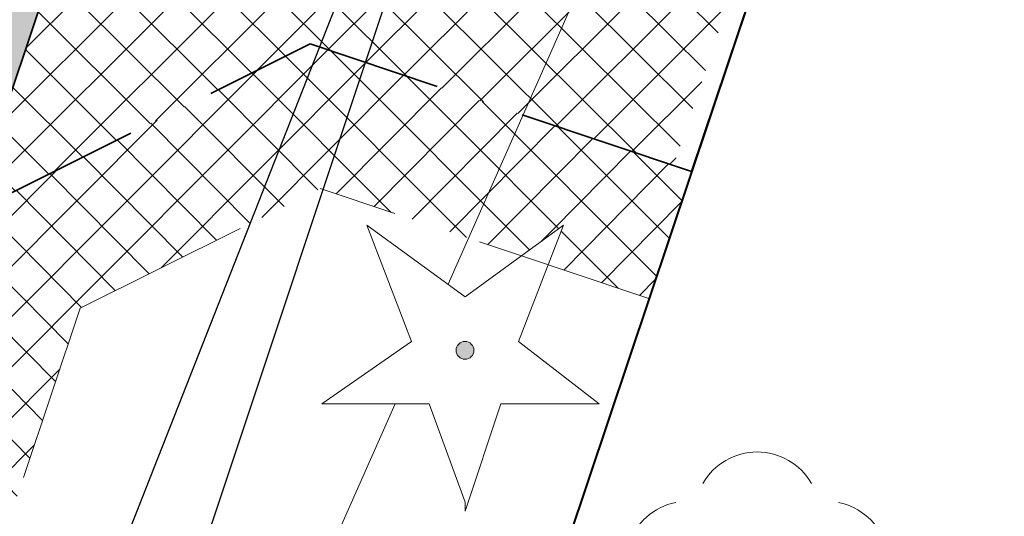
# Model space of a CAD drawing. Header units: metres. Extents: x 6599594 to 6600699, y 5687867 to 5691114.
# Tile 59 of 256: x 6599862.14 to 6599867.65, y 5688583.05 to 5688585.83. Entities that reach past the tile are written whole.
import ezdxf

# ---------------------------------------------------------------- set-up
doc = ezdxf.new("R2010")
doc.units = ezdxf.units.M
doc.header["$MEASUREMENT"] = 0
doc.set_wipeout_variables(frame=1)
for name, pattern in [('1', [0]), ('3_EGBZ', [1.5, 1, -0.5]), ('BTO', [0]), ('BUG', [1.5, 1, -0.5]), ('GUK', [2, 1.5, -0.5]), ('GUZ', [1, 0.5, -0.5]), ('UPT', [0])]:
    doc.linetypes.add(name, pattern=pattern)
doc.layers.get('0').update_dxf_attribs({"color": 253, "linetype": 'CONTINUOUS', "lineweight": 13})
for name, color, linetype, lineweight in [('_dren', 30, '3_EGBZ', 40), ('_kd', 14, 'CONTINUOUS', 30), ('_kolor chodnik', 50, '1', 5), ('_kolor jezdnia', 4, '1', 0), ('_kolor pobocze', 211, '1', 5), ('_kolor zjazdy kostka', 7, '1', 5), ('_kolor ścieżka @ 1', 10, '1', 0), ('_krawedz jezdni i pobocza', 7, 'BUG', 15), ('_kraweznik', 7, 'CONTINUOUS', 35), ('_kraweznik niski', 150, 'CONTINUOUS', 35), ('_obrzeze', 10, 'BUG', 35), ('_podział mój', 201, 'BTO', 40), ('Dzialki', 130, '1', 30), ('Kontury', 252, 'GUK', 9), ('OT_ZagospodarowanieTerenu_P', 7, 'CONTINUOUS', 0), ('UTTPOM_L_0', 30, 'UPT', 9), ('Uzytki', 252, 'GUZ', 9)]:
    doc.layers.add(name, color=color, linetype=linetype, lineweight=lineweight)
pattern_1 = [(45, (0, 0), (-0.1414213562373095, 0.1414213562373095), []), (135, (0, 0), (-0.1414213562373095, -0.1414213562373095), [])]

# ---------------------------------------------------------------- blocks, each defined once
blk = doc.blocks.new('148')
at = {"color": 0, "linetype": 'Continuous', "lineweight": 13}
blk.add_wipeout([(-2.0004137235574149e-13, -1.7000000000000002), (-0.39999999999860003, -0.6000000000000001), (-1.6, -0.6000000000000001), (-0.6000000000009, 0.09999999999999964), (-1.0999999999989, 1.4000000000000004), (-2.0004137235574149e-13, 0.5999999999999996), (1.0999999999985, 1.4000000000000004), (0.6000000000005, 0.09999999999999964), (1.5, -0.6000000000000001), (0.4000000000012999, -0.6000000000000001), (-2.0004137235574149e-13, -1.8000000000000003)], dxfattribs=at)
at = {"linetype": 'Continuous', "lineweight": 13}
blk.add_hatch(color=0, dxfattribs=at).paths.add_polyline_path([(0, -0.1, 1), (0, 0.1, 1)])
at = {"color": 0, "linetype": 'Continuous', "lineweight": 13, "flags": 128}
blk.add_lwpolyline([(0, -1.7), (-0.4, -0.6), (-1.6, -0.6), (-0.6, 0.1), (-1.1, 1.399999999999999), (0, 0.6), (1.1, 1.399999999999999), (0.6, 0.1), (1.5, -0.6), (0.4, -0.6), (0, -1.8)], close=True, dxfattribs=at)
at = {"color": 0, "linetype": 'Continuous', "lineweight": 13}
blk.add_circle((0, 0), 0.1, dxfattribs=at)
blk = doc.blocks.new('147')
at = {"linetype": 'Continuous', "lineweight": 18}
blk.add_hatch(color=0, dxfattribs=at).paths.add_polyline_path([(0, -0.1, 1), (0, 0.1, 1)])
at = {"color": 0, "linetype": 'Continuous', "lineweight": 18}
blk.add_circle((0, 0), 0.1, dxfattribs=at)
for centre, radius, start, end in [((0, 0.8), 0.7, 29.8459319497, 150.1540680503), ((-0.7700000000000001, 0.25), 0.7, 101.6336339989, 222.6626941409), ((0.7700000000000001, 0.25), 0.7, 317.3373058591, 78.3663660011), ((-0.4600000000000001, -0.6400000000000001), 0.71, 174.3693172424, 292.5572466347), ((0.4600000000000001, -0.6400000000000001), 0.71, 247.4427533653, 5.630682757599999)]:
    blk.add_arc(centre, radius, start, end, dxfattribs=at)
blk = doc.blocks.new('hhh')
at = {"layer": '_podział mój'}
blk.add_line((6600030.348422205, 5689076.243038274), (6599864.227411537, 5688579.984196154), dxfattribs=at)

msp = doc.modelspace()

# ---------------------------------------------------------------- hatches: boundary and pattern name
at = {"layer": '_kolor chodnik'}
h = msp.add_hatch(dxfattribs=at)
h.set_pattern_fill('ANSI37', color=256, scale=1.6)
h.set_pattern_definition(pattern_1)
h.paths.add_polyline_path([(6599849.938171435, 5688542.085872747), (6599852.232147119, 5688548.938742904), (6599853.573135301, 5688548.489851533), (6599853.827082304, 5688549.248475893), (6599851.793849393, 5688549.929093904), (6599849.895278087, 5688548.982823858), (6599847.823506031, 5688542.793750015)])
edge = h.paths.add_edge_path()
edge.add_line((6600018.106075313, 5689087.454911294), (6600022.42781917, 5689091.229234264))
edge.add_line((6600022.42781917, 5689091.229234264), (6600020.233254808, 5689093.742094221))
edge.add_line((6600020.233254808, 5689093.742094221), (6600017.159471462, 5689091.057656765))
edge.add_arc((6600023.275194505, 5689085.385140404), 8.34143334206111, 137.1531558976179, 148.8016577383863)
edge.add_line((6600016.140105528, 5689089.706021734), (6600018.106075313, 5689087.454911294))
h.paths.add_polyline_path([(6600038.501784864, 5689187.59229436), (6600037.906968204, 5689187.700586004), (6600037.638296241, 5689186.224843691), (6600038.240083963, 5689186.115282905)])
h.paths.add_polyline_path([(6600069.098302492, 5689360.276020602), (6600068.321239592, 5689360.413462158), (6600068.064048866, 5689358.936495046), (6600068.836639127, 5689358.799546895)])
h.paths.add_polyline_path([(6600082.393785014, 5689362.950258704), (6600082.941124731, 5689366.103121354), (6600081.481377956, 5689366.361351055), (6600080.923159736, 5689363.210828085)])
h.paths.add_polyline_path([(6600074.022236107, 5689388.065861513), (6600072.983907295, 5689388.249860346), (6600072.723374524, 5689386.772538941), (6600073.760538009, 5689386.588865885)])
h.paths.add_polyline_path([(6600105.602402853, 5689486.45426531), (6600106.738797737, 5689489.760539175), (6600105.28818975, 5689490.281952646), (6600104.132785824, 5689486.965912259)])
h.paths.add_polyline_path([(6600132.519778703, 5689678.737346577), (6600131.636986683, 5689678.922259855), (6600131.330470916, 5689677.453953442), (6600132.212256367, 5689677.269208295)])
h.paths.add_polyline_path([(6600156.649397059, 5689798.7449027), (6600156.48800471, 5689797.95886096), (6600157.450195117, 5689797.757316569), (6600157.615023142, 5689798.542205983)])
h.paths.add_polyline_path([(6600189.055358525, 5689948.643107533), (6600187.902868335, 5689948.884512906), (6600187.600024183, 5689947.417400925), (6600188.748131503, 5689947.176379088)])
edge = h.paths.add_edge_path()
edge.add_line((6600204.459383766, 5690032.969035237), (6600204.153258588, 5690031.227801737))
edge.add_arc((6600202.328347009, 5690027.299936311), 4.331100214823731, 41.853001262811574, 65.08011546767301, ccw=False)
edge.add_arc((6600032.903931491, 5690051.979071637), 174.020003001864, 352.8070218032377, 353.495463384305)
edge.add_arc((6600202.372679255, 5690027.343587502), 5.999999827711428, 55.12102442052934, 69.64815978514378)
edge = h.paths.add_edge_path()
edge.add_line((6600205.046027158, 5690040.265402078), (6600204.972740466, 5690038.483452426))
edge.add_arc((6600203.986269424, 5690044.401803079), 5.999999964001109, 279.4630688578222, 294.9140560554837)
edge.add_line((6600206.513819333, 5690038.960158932), (6600206.607027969, 5690041.030672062))
edge.add_arc((6600203.986269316, 5690044.401803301), 4.270000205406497, 284.3702444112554, 307.86193139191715, ccw=False)
edge = h.paths.add_edge_path()
edge.add_arc((6600203.547470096, 5690044.558759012), 6.446878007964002, 324.43500910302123, 356.20133685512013, ccw=False)
edge.add_arc((6600203.986269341, 5690044.401803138), 6.000000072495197, 323.2169970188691, 357.4193489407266)
h.paths.add_polyline_path([(6600208.910055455, 5690121.713696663), (6600208.146285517, 5690121.748120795), (6600207.125602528, 5690121.794124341), (6600209.971605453, 5690121.665851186)])
edge = h.paths.add_edge_path()
edge.add_line((6600238.769818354, 5690481.648294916), (6600240.338176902, 5690490.87374652))
edge.add_line((6600240.338176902, 5690490.87374652), (6600241.251295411, 5690510.829461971))
edge.add_line((6600241.251295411, 5690510.829461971), (6600239.524022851, 5690510.928942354))
edge.add_line((6600239.524022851, 5690510.928942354), (6600238.633343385, 5690491.167757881))
edge.add_line((6600238.633343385, 5690491.167757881), (6600234.579716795, 5690467.661262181))
edge.add_line((6600234.579716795, 5690467.661262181), (6600234.449796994, 5690464.966873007))
edge.add_arc((6600242.443669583, 5690464.607462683), 8.001948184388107, 177.4256737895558, 268.2543056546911)
edge.add_line((6600242.199903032, 5690456.609228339), (6600242.216657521, 5690457.359274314))
edge.add_line((6600242.216657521, 5690457.359274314), (6600242.305257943, 5690458.836738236))
edge.add_arc((6600242.444504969, 5690464.607952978), 5.772894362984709, 177.0298084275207, 268.6178439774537, ccw=False)
edge.add_line((6600236.679365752, 5690464.907083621), (6600236.951876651, 5690470.95443634))
edge.add_line((6600236.951876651, 5690470.95443634), (6600238.15078669, 5690478.210832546))
edge.add_line((6600238.15078669, 5690478.210832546), (6600238.769818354, 5690481.648294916))
h.paths.add_polyline_path([(6600238.769818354, 5690481.648294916), (6600238.15078669, 5690478.210832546), (6600239.670056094, 5690477.930590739), (6600240.266710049, 5690481.376366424)])
edge = h.paths.add_edge_path()
edge.add_line((6600223.366500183, 5690460.339976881), (6600223.278629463, 5690457.997544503))
edge.add_arc((6600220.967166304, 5690465.656339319), 7.999999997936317, 286.7940807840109, 300.2738222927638)
edge.add_line((6600225.000231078, 5690458.747331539), (6600225.240084, 5690461.623695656))
edge.add_arc((6600221.105749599, 5690465.648640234), 5.76999998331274, 293.06724424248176, 315.7681070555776, ccw=False)
edge = h.paths.add_edge_path()
edge.add_arc((6600220.025145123, 5690444.676291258), 5.770000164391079, 37.996647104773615, 59.94382588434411, ccw=False)
edge.add_line((6600224.572175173, 5690448.22839199), (6600224.817793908, 5690451.081798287))
edge.add_arc((6600220.025145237, 5690444.676291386), 7.999999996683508, 53.19588653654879, 68.15166733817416)
edge.add_line((6600223.00235276, 5690452.101669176), (6600222.91504296, 5690449.670427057))
edge = h.paths.add_edge_path()
edge.add_arc((6600221.105749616, 5690465.648640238), 7.999999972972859, 328.0222308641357, 357.0132597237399)
edge.add_line((6600229.094882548, 5690465.23180147), (6600229.218816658, 5690467.593604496))
edge.add_line((6600229.218816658, 5690467.593604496), (6600228.218919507, 5690467.645774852))
edge.add_line((6600228.218919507, 5690467.645774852), (6600227.891778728, 5690461.411918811))
h.paths.add_polyline_path([(6600200.980142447, 5690012.236744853), (6600202.317278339, 5690011.956662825), (6600202.522293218, 5690012.935421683), (6600201.182321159, 5690013.216097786)])
h.paths.add_polyline_path([(6600196.457878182, 5689983.98337835), (6600195.202332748, 5689984.246370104), (6600194.899091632, 5689982.777335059), (6600196.150355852, 5689982.515240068)])
edge = h.paths.add_edge_path()
edge.add_line((6600112.305909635, 5689517.991018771), (6600112.691041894, 5689519.807934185))
edge.add_line((6600112.691041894, 5689519.807934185), (6600113.245521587, 5689522.423769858))
edge.add_line((6600113.245521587, 5689522.423769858), (6600111.553124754, 5689522.782507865))
edge.add_line((6600111.553124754, 5689522.782507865), (6600107.405864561, 5689503.21722655))
edge.add_line((6600107.405864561, 5689503.21722655), (6600099.494506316, 5689480.361667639))
edge.add_line((6600099.494506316, 5689480.361667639), (6600099.182814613, 5689478.891218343))
edge.add_arc((6600107.008997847, 5689477.232359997), 8.000059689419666, 168.0325629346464, 257.7529108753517)
edge.add_line((6600105.311960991, 5689469.414366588), (6600105.784990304, 5689471.593619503))
edge.add_arc((6600107.008927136, 5689477.232314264), 5.769999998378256, 168.0321375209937, 257.7533362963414, ccw=False)
edge.add_line((6600101.364343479, 5689478.42879883), (6600101.647245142, 5689479.76342708))
edge.add_line((6600101.647245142, 5689479.76342708), (6600104.132785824, 5689486.965912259))
edge.add_line((6600104.132785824, 5689486.965912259), (6600105.28818975, 5689490.281952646))
edge.add_line((6600105.28818975, 5689490.281952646), (6600108.240043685, 5689498.809726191))
edge.add_line((6600108.240043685, 5689498.809726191), (6600112.305909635, 5689517.991018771))
h.paths.add_polyline_path([(6600136.009573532, 5689645.499114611), (6600138.333647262, 5689645.012304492), (6600138.661671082, 5689646.578318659), (6600134.869459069, 5689647.372651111)])
at = {"layer": '_kolor jezdnia'}
h = msp.add_hatch(dxfattribs=at)
h.set_pattern_fill('ANSI37', color=4, scale=3.5)
h.set_pattern_definition([(45, (0, 0), (-0.3093592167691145, 0.3093592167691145), []), (135, (0, 0), (-0.3093592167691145, -0.3093592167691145), [])])
edge = h.paths.add_edge_path()
edge.add_line((6599833.066047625, 5688539.933393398), (6599850.649511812, 5688527.983462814))
edge.add_arc((6599857.337592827, 5688536.653968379), 10.95025544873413, 169.5012687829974, 232.3548431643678, ccw=False)
edge.add_arc((6599858.085851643, 5688536.618142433), 11.69295282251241, 162.2507788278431, 169.9967502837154, ccw=False)
edge.add_line((6599846.949484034, 5688540.182754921), (6599847.823506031, 5688542.793750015))
edge.add_line((6599847.823506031, 5688542.793750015), (6599849.895278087, 5688548.982823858))
edge.add_line((6599849.895278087, 5688548.982823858), (6599852.434748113, 5688556.56906746))
edge.add_line((6599852.434748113, 5688556.56906746), (6599928.48625871, 5688783.760284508))
edge.add_line((6599928.48625871, 5688783.760284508), (6599931.025728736, 5688791.34652811))
edge.add_line((6599931.025728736, 5688791.34652811), (6599996.657773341, 5688987.411326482))
edge.add_line((6599996.657773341, 5688987.411326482), (6599999.197243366, 5688994.997570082))
edge.add_line((6599999.197243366, 5688994.997570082), (6600021.930100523, 5689062.908193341))
edge.add_line((6600021.930100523, 5689062.908193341), (6600017.620224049, 5689067.371531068))
edge.add_line((6600017.620224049, 5689067.371531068), (6600016.714558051, 5689064.654078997))
edge.add_line((6600016.714558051, 5689064.654078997), (6600012.423620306, 5689051.835617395))
edge.add_line((6600012.423620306, 5689051.835617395), (6600009.884150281, 5689044.249373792))
edge.add_line((6600009.884150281, 5689044.249373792), (6599977.53516164, 5688947.612159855))
edge.add_line((6599977.53516164, 5688947.612159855), (6599974.995691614, 5688940.025916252))
edge.add_line((6599974.995691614, 5688940.025916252), (6599942.096912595, 5688841.746295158))
edge.add_line((6599942.096912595, 5688841.746295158), (6599939.557442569, 5688834.160051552))
edge.add_line((6599939.557442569, 5688834.160051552), (6599882.679288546, 5688664.246042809))
edge.add_line((6599882.679288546, 5688664.246042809), (6599880.139818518, 5688656.659799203))
edge.add_line((6599880.139818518, 5688656.659799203), (6599852.46454386, 5688573.984527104))
edge.add_line((6599852.46454386, 5688573.984527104), (6599842.470137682, 5688544.127903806))
edge.add_arc((6599835.706422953, 5688546.652910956), 7.219660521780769, 248.5480913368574, 339.52856074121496, ccw=False)
h.paths.add_polyline_path([(6600044.653202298, 5689172.271628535), (6600046.276244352, 5689181.431901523), (6600047.759199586, 5689189.801539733), (6600051.0603021, 5689208.432603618), (6600052.368792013, 5689215.817578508), (6600054.808584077, 5689229.587499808), (6600056.11707399, 5689236.972474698), (6600057.346666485, 5689243.912161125), (6600058.655146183, 5689251.297078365), (6600058.831439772, 5689252.292060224), (6600060.098987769, 5689259.445963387), (6600060.139929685, 5689259.677035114), (6600061.407468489, 5689266.830886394), (6600072.329030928, 5689328.470998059), (6600073.637511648, 5689335.855921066), (6600077.337304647, 5689356.73715072), (6600078.820259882, 5689365.106788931), (6600081.142794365, 5689378.214921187), (6600082.538516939, 5689386.092227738), (6600095.187867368, 5689457.483787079), (6600091.082877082, 5689465.8405575), (6600089.043088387, 5689454.328211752), (6600087.870641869, 5689447.711051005), (6600087.560133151, 5689445.958573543), (6600086.562151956, 5689440.326076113), (6600082.433200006, 5689417.022719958), (6600080.95024477, 5689408.65308175), (6600077.202698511, 5689387.502337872), (6600075.719743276, 5689379.132699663), (6600073.469199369, 5689366.430874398), (6600071.986244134, 5689358.061236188), (6600069.98686466, 5689346.776955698), (6600068.591142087, 5689338.899649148), (6600065.559290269, 5689321.78820693), (6600064.163567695, 5689313.910900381), (6600059.719426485, 5689288.828650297), (6600058.323703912, 5689280.951343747), (6600057.563846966, 5689276.662793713), (6600056.168124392, 5689268.785487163), (6600054.804920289, 5689261.091711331), (6600053.409197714, 5689253.21440478), (6600053.264817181, 5689252.399536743), (6600051.869094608, 5689244.522230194), (6600051.183555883, 5689240.653124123), (6600049.787833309, 5689232.775817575), (6600046.593849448, 5689214.749319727), (6600045.198126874, 5689206.872013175), (6600044.41754409, 5689202.466488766), (6600042.934588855, 5689194.096850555), (6600036.429952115, 5689157.38538759), (6600034.946996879, 5689149.01574938), (6600030.579776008, 5689124.367629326), (6600027.529365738, 5689107.151445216), (6600024.895072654, 5689094.014582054), (6600030.583685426, 5689094.264316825), (6600032.945013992, 5689106.191885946), (6600043.170247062, 5689163.901990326)])
edge = h.paths.add_edge_path()
edge.add_line((6600111.106812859, 5689535.144351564), (6600111.256844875, 5689535.85214863))
edge.add_line((6600111.256844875, 5689535.85214863), (6600112.915748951, 5689543.678261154))
edge.add_line((6600112.915748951, 5689543.678261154), (6600117.304772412, 5689564.384094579))
edge.add_line((6600117.304772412, 5689564.384094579), (6600119.067357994, 5689572.699339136))
edge.add_line((6600119.067357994, 5689572.699339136), (6600120.087667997, 5689577.512794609))
edge.add_line((6600120.087667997, 5689577.512794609), (6600121.642890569, 5689584.849775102))
edge.add_line((6600121.642890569, 5689584.849775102), (6600128.436769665, 5689616.900852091))
edge.add_line((6600128.436769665, 5689616.900852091), (6600129.991992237, 5689624.237832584))
edge.add_line((6600129.991992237, 5689624.237832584), (6600132.660554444, 5689636.827148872))
edge.add_line((6600132.660554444, 5689636.827148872), (6600133.208838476, 5689639.444704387))
edge.add_line((6600133.208838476, 5689639.444704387), (6600134.848957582, 5689647.274775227))
edge.add_line((6600134.848957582, 5689647.274775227), (6600138.97649476, 5689666.979995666))
edge.add_line((6600138.97649476, 5689666.979995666), (6600140.51410642, 5689674.320687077))
edge.add_line((6600140.51410642, 5689674.320687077), (6600145.209128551, 5689696.735129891))
edge.add_line((6600145.209128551, 5689696.735129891), (6600146.746740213, 5689704.075821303))
edge.add_line((6600146.746740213, 5689704.075821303), (6600151.462308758, 5689726.588354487))
edge.add_line((6600151.462308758, 5689726.588354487), (6600152.999920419, 5689733.929045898))
edge.add_line((6600152.999920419, 5689733.929045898), (6600155.244070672, 5689744.642813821))
edge.add_line((6600155.244070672, 5689744.642813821), (6600156.781682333, 5689751.983505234))
edge.add_line((6600156.781682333, 5689751.983505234), (6600161.635515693, 5689775.156126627))
edge.add_line((6600161.635515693, 5689775.156126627), (6600163.378142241, 5689783.475576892))
edge.add_line((6600163.378142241, 5689783.475576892), (6600163.850769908, 5689785.731942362))
edge.add_line((6600163.850769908, 5689785.731942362), (6600167.028500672, 5689800.902704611))
edge.add_line((6600167.028500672, 5689800.902704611), (6600179.49088801, 5689860.399222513))
edge.add_line((6600179.49088801, 5689860.399222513), (6600181.233514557, 5689868.718672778))
edge.add_line((6600181.233514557, 5689868.718672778), (6600181.84713393, 5689871.648144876))
edge.add_line((6600181.84713393, 5689871.648144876), (6600183.384745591, 5689878.988836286))
edge.add_line((6600183.384745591, 5689878.988836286), (6600184.935818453, 5689886.393792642))
edge.add_line((6600184.935818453, 5689886.393792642), (6600186.575937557, 5689894.223863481))
edge.add_line((6600186.575937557, 5689894.223863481), (6600194.05133812, 5689929.912074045))
edge.add_line((6600194.05133812, 5689929.912074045), (6600195.691457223, 5689937.742144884))
edge.add_line((6600195.691457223, 5689937.742144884), (6600202.915799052, 5689972.231779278))
edge.add_line((6600202.915799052, 5689972.231779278), (6600204.555918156, 5689980.061850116))
edge.add_line((6600204.555918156, 5689980.061850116), (6600206.062781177, 5689987.255744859))
edge.add_line((6600206.062781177, 5689987.255744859), (6600207.702900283, 5689995.085815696))
edge.add_line((6600207.702900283, 5689995.085815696), (6600210.232559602, 5690007.162628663))
edge.add_line((6600210.232559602, 5690007.162628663), (6600211.694938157, 5690014.144150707))
edge.add_arc((6600028.177652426, 5690052.584442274), 187.5000004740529, 348.1696294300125, 357.4195276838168)
edge.add_line((6600215.487522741, 5690044.142720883), (6600208.310270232, 5690026.480446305))
edge.add_arc((6600032.903933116, 5690051.97907145), 177.2500013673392, 348.1696294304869, 351.7289130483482, ccw=False)
edge.add_line((6600206.38894146, 5690015.640182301), (6600205.966941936, 5690013.625519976))
edge.add_line((6600205.966941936, 5690013.625519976), (6600204.326822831, 5690005.795449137))
edge.add_line((6600204.326822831, 5690005.795449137), (6600197.076961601, 5689971.183982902))
edge.add_line((6600197.076961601, 5689971.183982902), (6600195.334335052, 5689962.864532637))
edge.add_line((6600195.334335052, 5689962.864532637), (6600193.44722506, 5689953.855305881))
edge.add_line((6600193.44722506, 5689953.855305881), (6600191.909227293, 5689946.512771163))
edge.add_line((6600191.909227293, 5689946.512771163), (6600185.496844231, 5689915.899498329))
edge.add_line((6600185.496844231, 5689915.899498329), (6600183.856521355, 5689908.068454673))
edge.add_line((6600183.856521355, 5689908.068454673), (6600182.066605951, 5689899.523243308))
edge.add_line((6600182.066605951, 5689899.523243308), (6600180.32407057, 5689891.204228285))
edge.add_line((6600180.32407057, 5689891.204228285), (6600174.320344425, 5689862.541919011))
edge.add_line((6600174.320344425, 5689862.541919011), (6600172.577809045, 5689854.222903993))
edge.add_line((6600172.577809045, 5689854.222903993), (6600163.663810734, 5689811.666703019))
edge.add_line((6600163.663810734, 5689811.666703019), (6600162.023782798, 5689803.837067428))
edge.add_line((6600162.023782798, 5689803.837067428), (6600160.924220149, 5689798.587659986))
edge.add_line((6600160.924220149, 5689798.587659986), (6600159.279208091, 5689790.734229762))
edge.add_line((6600159.279208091, 5689790.734229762), (6600157.107250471, 5689780.365115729))
edge.add_line((6600157.107250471, 5689780.365115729), (6600155.462238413, 5689772.511685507))
edge.add_line((6600155.462238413, 5689772.511685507), (6600153.380318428, 5689762.572418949))
edge.add_line((6600153.380318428, 5689762.572418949), (6600151.735124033, 5689754.718118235))
edge.add_line((6600151.735124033, 5689754.718118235), (6600148.586504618, 5689739.686336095))
edge.add_line((6600148.586504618, 5689739.686336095), (6600146.885007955, 5689731.563243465))
edge.add_line((6600146.885007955, 5689731.563243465), (6600141.75088822, 5689707.052510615))
edge.add_line((6600141.75088822, 5689707.052510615), (6600140.110896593, 5689699.223048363))
edge.add_line((6600140.110896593, 5689699.223048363), (6600133.483561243, 5689667.583574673))
edge.add_line((6600133.483561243, 5689667.583574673), (6600131.860394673, 5689659.834436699))
edge.add_line((6600131.860394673, 5689659.834436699), (6600131.740984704, 5689659.26436315))
edge.add_line((6600131.740984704, 5689659.26436315), (6600130.117814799, 5689651.515209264))
edge.add_line((6600130.117814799, 5689651.515209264), (6600127.27873359, 5689637.961189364))
edge.add_line((6600127.27873359, 5689637.961189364), (6600126.924568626, 5689636.290366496))
edge.add_line((6600126.924568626, 5689636.290366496), (6600125.166244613, 5689627.995226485))
edge.add_line((6600125.166244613, 5689627.995226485), (6600118.009503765, 5689594.232298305))
edge.add_line((6600118.009503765, 5689594.232298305), (6600116.25117975, 5689585.937158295))
edge.add_line((6600116.25117975, 5689585.937158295), (6600113.665314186, 5689573.737975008))
edge.add_line((6600113.665314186, 5689573.737975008), (6600111.898534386, 5689565.402943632))
edge.add_line((6600111.898534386, 5689565.402943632), (6600104.889982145, 5689532.339115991))
edge.add_line((6600104.889982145, 5689532.339115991), (6600103.22663594, 5689524.492047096))
edge.add_line((6600103.22663594, 5689524.492047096), (6600096.623876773, 5689493.342605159))
edge.add_line((6600096.623876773, 5689493.342605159), (6600094.968986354, 5689485.535427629))
edge.add_line((6600094.968986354, 5689485.535427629), (6600094.300101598, 5689482.379870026))
edge.add_line((6600094.300101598, 5689482.379870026), (6600099.182814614, 5689478.891218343))
edge.add_line((6600099.182814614, 5689478.891218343), (6600099.494506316, 5689480.361667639))
edge.add_line((6600099.494506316, 5689480.361667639), (6600111.106812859, 5689535.144351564))
edge = h.paths.add_edge_path()
edge.add_arc((6600239.213891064, 5690851.400367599), 10.00000000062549, -2.8342403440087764, 76.13703556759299, ccw=False)
edge.add_line((6600249.201658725, 5690850.905901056), (6600249.082723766, 5690848.503524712))
edge.add_line((6600249.082723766, 5690848.503524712), (6600247.016487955, 5690806.767468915))
edge.add_line((6600247.016487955, 5690806.767468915), (6600246.092398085, 5690789.152178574))
edge.add_line((6600246.092398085, 5690789.152178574), (6600233.768116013, 5690572.015170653))
edge.add_line((6600233.768116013, 5690572.015170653), (6600228.959056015, 5690465.296202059))
edge.add_line((6600228.959056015, 5690465.296202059), (6600234.588724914, 5690465.017134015))
edge.add_line((6600234.588724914, 5690465.017134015), (6600239.262540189, 5690571.767576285))
edge.add_line((6600239.262540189, 5690571.767576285), (6600252.50503885, 5690806.400146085))
edge.add_line((6600252.50503885, 5690806.400146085), (6600254.569211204, 5690848.094521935))
edge.add_arc((6600262.559425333, 5690847.6989487), 7.999999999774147, 76.13703557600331, 177.1657596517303, ccw=False)
edge.add_line((6600264.476229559, 5690855.465921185), (6600241.609896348, 5690861.109083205))
edge = h.paths.add_edge_path()
edge.add_line((6600250.031475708, 5690451.625307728), (6600250.231741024, 5690455.772579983))
edge.add_line((6600250.231741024, 5690455.772579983), (6600246.257763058, 5690456.417303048))
edge.add_line((6600246.257763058, 5690456.417303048), (6600242.171761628, 5690456.61060902))
edge.add_arc((6600242.563100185, 5690464.586983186), 7.985968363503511, 176.9123644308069, 267.1911945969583, ccw=False)
edge.add_line((6600234.588724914, 5690465.017134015), (6600228.959056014, 5690465.296202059))
edge.add_arc((6600220.965133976, 5690465.657286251), 8.002072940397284, 267.8289300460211, 357.413716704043, ccw=False)
edge.add_line((6600220.661989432, 5690457.660957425), (6600212.406915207, 5690458.119572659))
edge.add_line((6600212.406915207, 5690458.119572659), (6600208.431872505, 5690457.817501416))
edge.add_line((6600208.431872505, 5690457.817501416), (6600208.233912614, 5690454.548331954))
edge.add_line((6600208.233912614, 5690454.548331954), (6600212.129565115, 5690453.127270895))
edge.add_line((6600212.129565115, 5690453.127270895), (6600218.640548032, 5690452.76554962))
edge.add_line((6600218.640548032, 5690452.76554962), (6600216.486747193, 5690452.885205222))
edge.add_line((6600216.486747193, 5690452.885205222), (6600220.468905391, 5690452.663974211))
edge.add_arc((6600220.025145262, 5690444.676291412), 7.99999997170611, -0.3386579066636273, 86.8201700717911, ccw=False)
edge.add_line((6600228.025005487, 5690444.629006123), (6600227.803602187, 5690439.649256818))
edge.add_line((6600227.803602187, 5690439.649256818), (6600226.885525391, 5690435.936828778))
edge.add_line((6600226.885525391, 5690435.936828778), (6600225.534849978, 5690405.967249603))
edge.add_line((6600225.534849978, 5690405.967249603), (6600226.115199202, 5690402.187514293))
edge.add_line((6600226.115199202, 5690402.187514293), (6600213.445139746, 5690121.008786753))
edge.add_line((6600213.445139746, 5690121.008786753), (6600213.352800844, 5690118.960058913))
edge.add_line((6600213.352800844, 5690118.960058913), (6600209.980184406, 5690044.131649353))
edge.add_arc((6600203.98626942, 5690044.401803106), 5.999999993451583, 257.4162346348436, 357.41934921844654, ccw=False)
edge.add_line((6600202.679069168, 5690038.545931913), (6600201.589735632, 5690033.666039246))
edge.add_line((6600201.589735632, 5690033.666039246), (6600203.67987942, 5690033.199458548))
edge.add_arc((6600202.372679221, 5690027.343587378), 5.999999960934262, -8.27108729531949, 77.41623506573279, ccw=False)
edge.add_line((6600208.310270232, 5690026.480446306), (6600215.487522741, 5690044.142720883))
edge.add_line((6600215.487522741, 5690044.142720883), (6600216.199687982, 5690059.9446614))
edge.add_line((6600216.199687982, 5690059.9446614), (6600216.537356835, 5690067.437056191))
edge.add_line((6600216.537356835, 5690067.437056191), (6600223.893528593, 5690230.66011469))
edge.add_line((6600223.893528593, 5690230.66011469), (6600224.231197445, 5690238.152509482))
edge.add_line((6600224.231197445, 5690238.152509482), (6600233.507835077, 5690443.987992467))
edge.add_arc((6600241.499722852, 5690443.627812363), 7.999999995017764, 87.29208981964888, 177.4195277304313, ccw=False)
edge.add_line((6600241.877677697, 5690451.618879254), (6600246.021541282, 5690451.422886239))
edge.add_line((6600246.021541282, 5690451.422886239), (6600246.427694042, 5690451.44338883))
edge.add_line((6600246.427694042, 5690451.44338883), (6600246.79397003, 5690451.461878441))
edge.add_line((6600246.79397003, 5690451.461878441), (6600250.031475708, 5690451.625307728))
edge = h.paths.add_edge_path()
edge.add_line((6600007.33756506, 5689086.20374581), (6600006.980466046, 5689080.740822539))
edge.add_line((6600006.980466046, 5689080.740822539), (6600007.229745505, 5689080.720859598))
edge.add_line((6600007.229745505, 5689080.720859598), (6600008.093335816, 5689080.601653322))
edge.add_line((6600008.093335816, 5689080.601653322), (6600008.702681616, 5689080.53831051))
edge.add_arc((6600008.140193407, 5689070.554142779), 9.999999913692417, -18.557800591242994, 86.77547804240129, ccw=False)
edge.add_line((6600017.620224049, 5689067.371531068), (6600021.930100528, 5689062.908193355))
edge.add_arc((6599734.83819726, 5689159.011261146), 302.7499967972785, 341.4922000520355, 343.8640860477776)
edge.add_arc((6600034.895369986, 5689072.315877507), 9.581213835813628, 98.63328270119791, 164.5273290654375, ccw=False)
edge.add_line((6600033.457137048, 5689081.788529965), (6600033.832640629, 5689081.798737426))
edge.add_line((6600033.832640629, 5689081.798737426), (6600034.422462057, 5689082.05700874))
edge.add_line((6600034.422462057, 5689082.05700874), (6600036.833623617, 5689082.139040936))
edge.add_line((6600036.833623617, 5689082.139040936), (6600036.730225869, 5689087.148851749))
edge.add_line((6600036.730225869, 5689087.148851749), (6600036.579860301, 5689087.134303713))
edge.add_arc((6600036.479565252, 5689093.136286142), 6.002820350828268, 169.1687651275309, 270.9573417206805, ccw=False)
edge.add_line((6600030.583685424, 5689094.264316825), (6600024.895072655, 5689094.014582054))
edge.add_arc((6600015.200558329, 5689096.162123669), 9.929528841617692, 271.0943432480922, 347.5094668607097, ccw=False)
edge.add_arc((6600014.909438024, 5689089.646776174), 3.446070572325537, 264.4236009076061, 278.0194998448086, ccw=False)
edge.add_line((6600014.574573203, 5689086.217014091), (6600014.299554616, 5689086.232508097))
edge.add_line((6600014.299554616, 5689086.232508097), (6600010.474232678, 5689086.448019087))
edge.add_line((6600010.474232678, 5689086.448019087), (6600007.33756506, 5689086.20374581))
edge = h.paths.add_edge_path()
edge.add_line((6600105.490725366, 5689463.953528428), (6600106.927559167, 5689464.047234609))
edge.add_line((6600106.927559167, 5689464.047234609), (6600107.835, 5689468.66))
edge.add_line((6600107.835, 5689468.66), (6600105.311960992, 5689469.414366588))
edge.add_arc((6600107.008997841, 5689477.232359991), 8.000059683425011, 168.0325628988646, 257.75291091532, ccw=False)
edge.add_line((6600099.182814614, 5689478.891218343), (6600094.300101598, 5689482.379870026))
edge.add_arc((6600586.245114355, 5689378.104238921), 502.8750369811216, 168.032376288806, 169.9522165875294)
edge.add_line((6600091.082877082, 5689465.8405575), (6600095.187867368, 5689457.483787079))
edge.add_arc((6600103.065173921, 5689456.088064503), 8.000000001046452, 77.7533362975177, 169.9524553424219, ccw=False)
edge.add_line((6600104.762140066, 5689463.906012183), (6600105.490725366, 5689463.953528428))
at = {"layer": '_kolor pobocze'}
h = msp.add_hatch(dxfattribs=at)
h.set_pattern_fill('ANSI37', color=256, scale=1.6)
h.set_pattern_definition(pattern_1)
h.paths.add_polyline_path([(6599932.280385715, 5688783.281118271), (6599932.51846103, 5688783.99232861), (6599930.384830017, 5688784.706554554), (6599928.486258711, 5688783.760284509), (6599900.424162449, 5688699.929447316), (6599901.135372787, 5688699.691372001), (6599929.09885504, 5688783.227616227), (6599930.441347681, 5688783.896730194)])
h.paths.add_polyline_path([(6599863.82305472, 5688584.885679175), (6599865.662092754, 5688584.270067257), (6599865.900168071, 5688584.981277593), (6599863.766537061, 5688585.69550354), (6599861.867965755, 5688584.749233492), (6599852.434748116, 5688556.569067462), (6599852.907883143, 5688555.61978181), (6599862.297350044, 5688583.669249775), (6599862.358334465, 5688583.85143058), (6599862.480562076, 5688584.216565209)])
h.paths.add_polyline_path([(6599865.891775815, 5688591.038664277), (6599865.217260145, 5688592.39199476), (6599901.135372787, 5688699.691372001), (6599900.424162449, 5688699.929447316), (6599864.407435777, 5688592.335477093), (6599865.353705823, 5688590.436905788), (6599867.487336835, 5688589.722679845), (6599867.72541215, 5688590.433890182)])
at = {"layer": '_kolor zjazdy kostka'}
h = msp.add_hatch(dxfattribs=at)
h.set_pattern_fill('ANSI37', color=256, scale=1.6)
h.set_pattern_definition(pattern_1)
h.paths.add_polyline_path([(6599867.386938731, 5688589.756287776), (6599865.353705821, 5688590.436905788), (6599864.880570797, 5688591.386191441), (6599864.407435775, 5688592.335477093), (6599861.867965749, 5688584.74923349), (6599863.766537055, 5688585.695503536), (6599865.799769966, 5688585.014885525)])
at = {"layer": '_kolor ścieżka @ 1'}
h = msp.add_hatch(dxfattribs=at)
h.set_pattern_fill('ANSI37', color=10, scale=1.8)
h.set_pattern_definition([(45, (0, 0), (-0.1590990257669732, 0.1590990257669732), []), (135, (0, 0), (-0.1590990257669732, -0.1590990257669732), [])])
edge = h.paths.add_edge_path()
edge.add_line((6599877.145262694, 5688659.244027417), (6599854.614951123, 5688591.938475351))
edge.add_line((6599854.614951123, 5688591.938475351), (6599854.214414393, 5688589.387325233))
edge.add_line((6599854.214414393, 5688589.387325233), (6599839.435327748, 5688545.233719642))
edge.add_arc((6599834.523035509, 5688547.748213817), 5.518450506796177, 246.51508714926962, 332.8930934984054, ccw=False)
edge.add_line((6599832.323891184, 5688542.686883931), (6599836.925902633, 5688539.594394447))
edge.add_arc((6599835.881373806, 5688546.52869976), 7.012533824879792, 278.5661808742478, 339.9794081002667)
edge.add_line((6599842.470137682, 5688544.127903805), (6599857.359687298, 5688588.607952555))
edge.add_line((6599857.359687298, 5688588.607952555), (6599857.303782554, 5688591.591210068))
edge.add_line((6599857.303782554, 5688591.591210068), (6599879.508971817, 5688657.925513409))
edge.add_line((6599879.508971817, 5688657.925513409), (6599879.193548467, 5688658.558370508))
edge.add_line((6599879.193548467, 5688658.558370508), (6599877.145262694, 5688659.244027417))
h.paths.add_polyline_path([(6599879.193548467, 5688658.558370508), (6599879.508971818, 5688657.925513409), (6599881.413574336, 5688663.615196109), (6599880.780717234, 5688663.299772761), (6599878.732431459, 5688663.985429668), (6599877.145262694, 5688659.244027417)])
h.paths.add_polyline_path([(6599938.92659587, 5688835.425765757), (6599938.611172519, 5688836.058622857), (6599936.562886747, 5688836.744279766), (6599878.732431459, 5688663.985429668), (6599880.780717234, 5688663.299772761), (6599881.413574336, 5688663.615196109)])
h.paths.add_polyline_path([(6599974.364844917, 5688941.291630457), (6599974.049421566, 5688941.924487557), (6599972.001135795, 5688942.610144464), (6599936.562886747, 5688836.744279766), (6599938.611172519, 5688836.058622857), (6599938.92659587, 5688835.425765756)])
h.paths.add_polyline_path([(6599974.049421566, 5688941.924487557), (6599974.364844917, 5688941.291630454), (6600009.253303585, 5689045.515087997), (6600008.937880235, 5689046.147945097), (6600006.889594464, 5689046.833602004), (6599972.001135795, 5688942.610144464)])
h.paths.add_polyline_path([(6600008.937880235, 5689046.147945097), (6600009.253303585, 5689045.515087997), (6600011.157906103, 5689051.204770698), (6600010.525049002, 5689050.889347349), (6600008.476763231, 5689051.575004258), (6600006.889594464, 5689046.833602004)])
edge = h.paths.add_edge_path()
edge.add_arc((6599858.085851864, 5688536.618142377), 11.69295304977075, 162.2507788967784, 169.9967501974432)
edge.add_line((6599846.570656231, 5688538.649255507), (6599849.824991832, 5688528.706403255))
edge.add_line((6599849.824991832, 5688528.706403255), (6599853.13552, 5688528.731057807))
edge.add_line((6599853.13552, 5688528.731057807), (6599849.868997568, 5688538.728963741))
edge.add_line((6599849.868997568, 5688538.728963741), (6599850.886451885, 5688541.768438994))
edge.add_line((6599850.886451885, 5688541.768438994), (6599849.938171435, 5688542.085872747))
edge.add_line((6599849.938171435, 5688542.085872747), (6599847.823506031, 5688542.793750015))
edge.add_line((6599847.823506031, 5688542.793750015), (6599846.949484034, 5688540.182754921))
edge = h.paths.add_edge_path()
edge.add_arc((6600008.743460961, 5689068.123037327), 7.659999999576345, 341.4922000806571, 372.1491631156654)
edge.add_line((6600016.231900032, 5689069.735141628), (6600014.371922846, 5689078.374983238))
edge.add_arc((6600008.140193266, 5689070.554142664), 10.00000004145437, 51.45178747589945, 78.26461791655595)
edge.add_line((6600010.174112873, 5689080.345116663), (6600010.018184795, 5689077.57739322))
edge.add_arc((6600009.814745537, 5689075.098871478), 2.486856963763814, 14.594442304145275, 85.30763078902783, ccw=False)
edge.add_line((6600012.221360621, 5689075.725498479), (6600013.747330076, 5689068.63716722))
edge.add_line((6600013.747330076, 5689068.63716722), (6600013.596857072, 5689066.921144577))
edge.add_line((6600013.596857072, 5689066.921144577), (6600008.476763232, 5689051.575004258))
edge.add_line((6600008.476763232, 5689051.575004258), (6600010.525049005, 5689050.889347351))
edge.add_line((6600010.525049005, 5689050.889347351), (6600011.157906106, 5689051.204770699))
edge.add_line((6600011.157906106, 5689051.204770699), (6600016.007289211, 5689065.69149478))

# ---------------------------------------------------------------- linework, layer by layer
at = {"layer": '_krawedz jezdni i pobocza'}
msp.add_line((6599862.480562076, 5688584.216565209), (6599852.907883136, 5688555.619781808), dxfattribs=at)
at = {"layer": '_kraweznik'}
msp.add_line((6599867.487336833, 5688589.722679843), (6599865.900168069, 5688584.981277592), dxfattribs=at)
at = {"layer": '_obrzeze'}
for p in [(6599861.867965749, 5688584.749233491), (6599865.900168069, 5688584.981277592)]:
    msp.add_line(p, (6599863.766537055, 5688585.695503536), dxfattribs=at)
at = {"layer": 'Dzialki', "linetype": 'CONTINUOUS'}
msp.add_line((6599862.41, 5688580.589999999), (6600029.36, 5689081.599999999), dxfattribs=at)
at = {"layer": 'Kontury', "flags": 128}
msp.add_lwpolyline([(6599895.16, 5688678.89), (6599862.41, 5688580.589999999)], dxfattribs=at)
at = {"layer": 'OT_ZagospodarowanieTerenu_P'}
msp.add_point((6599864.633000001, 5688583.98), dxfattribs=at)
at = {"layer": 'UTTPOM_L_0', "linetype": 'Continuous', "flags": 128}
msp.add_lwpolyline([(6599862.99, 5688580.85), (6599867.45, 5688590.93)], dxfattribs=at)
at = {"layer": 'Uzytki', "flags": 128}
msp.add_lwpolyline([(6599895.16, 5688678.89), (6599862.41, 5688580.589999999)], dxfattribs=at)

# ---------------------------------------------------------------- block references
at = {"layer": '_dren'}
msp.add_blockref('hhh', (0, 0), dxfattribs=at)
at = {"layer": 'OT_ZagospodarowanieTerenu_P', "linetype": 'Continuous', "xscale": 0.5, "yscale": 0.5, "zscale": 0.5}
msp.add_blockref('147', (6599866.267, 5688582.661), dxfattribs=at)

# ---------------------------------------------------------------- next in the draw order: block references
msp.add_blockref('148', (6599864.633000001, 5688583.98), dxfattribs=at)

# ---------------------------------------------------------------- next in the draw order: hatches: boundary and pattern name
at = {"layer": '_kolor zjazdy kostka'}
h = msp.add_hatch(dxfattribs=at)
h.set_pattern_fill('ANSI37', color=256, scale=1.6)
h.set_pattern_definition(pattern_1)
h.paths.add_polyline_path([(6600244.137440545, 5690813.934732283), (6600242.369522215, 5690814.022127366), (6600242.097568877, 5690808.528921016), (6600243.865482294, 5690808.441426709)])
h.paths.add_polyline_path([(6600247.012128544, 5690806.679412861), (6600247.442736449, 5690815.377295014), (6600247.393289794, 5690814.378518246), (6600247.113277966, 5690808.722537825)])
h.paths.add_polyline_path([(6600242.297085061, 5690788.088808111), (6600240.958726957, 5690788.155683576), (6600240.648818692, 5690782.664569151), (6600241.987258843, 5690782.599147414)])
h.paths.add_polyline_path([(6600245.558275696, 5690780.919298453), (6600246.037231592, 5690789.405686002), (6600244.985820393, 5690788.453468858), (6600244.612601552, 5690781.981345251)])
h.paths.add_polyline_path([(6600241.348405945, 5690723.711515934), (6600242.272017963, 5690722.691689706), (6600242.749709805, 5690731.155680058), (6600241.698138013, 5690730.203317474), (6600241.472690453, 5690726.27550499)])
h.paths.add_polyline_path([(6600225.772794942, 5690394.589141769), (6600224.731429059, 5690393.637598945), (6600224.461246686, 5690387.644646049), (6600225.412923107, 5690386.603142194)])
h.paths.add_polyline_path([(6600223.012390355, 5690333.280720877), (6600223.372595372, 5690341.272607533), (6600222.32835346, 5690340.318436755), (6600222.058239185, 5690334.324941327)])
h.paths.add_polyline_path([(6600215.496388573, 5690166.390602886), (6600215.856593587, 5690174.382489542), (6600214.812834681, 5690173.428760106), (6600214.542018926, 5690167.435062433)])
h.paths.add_polyline_path([(6600212.446537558, 5690121.053392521), (6600213.399499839, 5690120.010473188), (6600213.788744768, 5690128.503024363), (6600212.745135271, 5690127.54943145)])
h.paths.add_polyline_path([(6600209.977420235, 5690121.665589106), (6600210.225142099, 5690127.162117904), (6600207.346107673, 5690127.291879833), (6600207.119593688, 5690121.794395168)])
h.paths.add_polyline_path([(6600207.950178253, 5690070.725854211), (6600204.880846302, 5690070.828947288), (6600204.643784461, 5690065.333808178), (6600207.702521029, 5690065.204598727)])
h.paths.add_polyline_path([(6600200.981479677, 5690012.236464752), (6600199.969248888, 5690007.339980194), (6600201.282587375, 5690007.064882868), (6600202.31726072, 5690011.956666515)])
h.paths.add_polyline_path([(6600193.613960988, 5689970.406358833), (6600192.398010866, 5689970.660657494), (6600191.286205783, 5689965.274578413), (6600192.486379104, 5689965.023185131)])
h.paths.add_polyline_path([(6600189.061271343, 5689948.671423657), (6600189.98413328, 5689953.050774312), (6600188.818902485, 5689953.32186217), (6600187.908781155, 5689948.91282903)])
h.paths.add_polyline_path([(6600180.976201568, 5689915.317449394), (6600179.952861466, 5689910.421322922), (6600181.008474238, 5689910.200199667), (6600182.033843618, 5689915.09540201)])
h.paths.add_polyline_path([(6600176.508279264, 5689893.538690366), (6600177.476023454, 5689893.335973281), (6600178.603605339, 5689898.719146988), (6600177.636002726, 5689898.922290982)])
h.paths.add_polyline_path([(6600179.28182965, 5689859.401159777), (6600180.522246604, 5689860.211927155), (6600181.057490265, 5689860.561775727), (6600183.598022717, 5689860.029600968), (6600184.726606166, 5689865.412570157), (6600182.186324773, 5689865.943033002), (6600181.604764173, 5689866.832779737), (6600181.024456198, 5689867.720610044)])
h.paths.add_polyline_path([(6600160.200810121, 5689810.862606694), (6600159.232772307, 5689811.065842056), (6600158.207991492, 5689806.171529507), (6600159.175735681, 5689805.968812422)])
h.paths.add_polyline_path([(6600156.49391753, 5689797.987177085), (6600155.463416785, 5689793.068691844), (6600156.431160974, 5689792.865974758), (6600157.461419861, 5689797.784520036)])
edge = h.paths.add_edge_path()
edge.add_arc((6600173.111981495, 5689800.679690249), 5.999999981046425, 204.673115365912, 239.5411154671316, ccw=False)
edge.add_arc((6600173.162096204, 5689800.685330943), 6.047914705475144, 168.3203586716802, 204.5234866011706, ccw=False)
edge.add_line((6600167.239404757, 5689801.9096668), (6600163.651667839, 5689784.781499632))
edge.add_arc((6600169.524220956, 5689783.551410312), 5.999999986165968, 139.2146049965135, 168.1696294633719, ccw=False)
edge.add_arc((6600169.524220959, 5689783.551410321), 5.999999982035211, 96.80962310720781, 139.2146050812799, ccw=False)
edge.add_line((6600168.812796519, 5689789.509083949), (6600170.070461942, 5689795.507731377))
h.paths.add_polyline_path([(6600163.526364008, 5689776.866746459), (6600166.051243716, 5689776.337874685), (6600167.179826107, 5689781.720838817), (6600164.653945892, 5689782.249920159), (6600163.941148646, 5689783.340449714), (6600163.493329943, 5689784.025580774), (6600161.750703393, 5689775.706130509), (6600162.438017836, 5689776.155376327)])
h.paths.add_polyline_path([(6600152.614191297, 5689774.643430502), (6600153.639138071, 5689779.536616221), (6600152.646757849, 5689779.744928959), (6600151.646447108, 5689774.846147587)])
h.paths.add_polyline_path([(6600150.121074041, 5689767.466820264), (6600148.177624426, 5689758.16795459), (6600149.115997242, 5689757.971390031), (6600151.066362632, 5689767.268392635)])
h.paths.add_polyline_path([(6600142.970741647, 5689739.332500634), (6600141.888449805, 5689734.142420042), (6600144.036614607, 5689733.695518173), (6600145.123068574, 5689738.882330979)])
h.paths.add_polyline_path([(6600136.256357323, 5689701.052153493), (6600137.154085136, 5689700.864096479), (6600138.287960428, 5689706.274871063), (6600137.386492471, 5689706.464182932)])
h.paths.add_polyline_path([(6600130.081494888, 5689667.099389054), (6600129.212847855, 5689667.281639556), (6600128.083282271, 5689661.898895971), (6600128.953953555, 5689661.716447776)])
h.paths.add_polyline_path([(6600128.397394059, 5689659.030340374), (6600127.554144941, 5689659.207226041), (6600126.49340855, 5689653.810049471), (6600127.269860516, 5689653.647397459)])
h.paths.add_polyline_path([(6600134.990411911, 5689640.633636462), (6600137.30714639, 5689640.148363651), (6600138.339560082, 5689645.040620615), (6600136.015486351, 5689645.500958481), (6600135.435178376, 5689646.388788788), (6600134.8548704, 5689647.276619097), (6600133.214751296, 5689639.446548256), (6600134.102581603, 5689640.026856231)])
h.paths.add_polyline_path([(6600122.164164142, 5689634.294831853), (6600121.024067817, 5689628.914244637), (6600122.015114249, 5689628.705875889), (6600123.155614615, 5689634.086346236)])
h.paths.add_polyline_path([(6600114.54207576, 5689593.450769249), (6600113.493359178, 5689593.398339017), (6600112.364315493, 5689588.045694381), (6600113.29076438, 5689587.54753241)])
h.paths.add_polyline_path([(6600110.194543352, 5689572.941097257), (6600109.20781945, 5689573.148880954), (6600108.067717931, 5689567.768269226), (6600109.05014319, 5689567.535215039)])
h.paths.add_polyline_path([(6600119.083213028, 5689565.540446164), (6600119.089125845, 5689565.542290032), (6600121.462438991, 5689565.065690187), (6600122.598093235, 5689570.447168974), (6600120.229622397, 5689570.949214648), (6600119.651446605, 5689571.8119627), (6600119.073270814, 5689572.727655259), (6600117.310757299, 5689564.412754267)])
h.paths.add_polyline_path([(6600101.698666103, 5689532.937884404), (6600100.730666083, 5689533.141679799), (6600099.694214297, 5689528.250234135), (6600100.669121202, 5689528.045267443)])
h.paths.add_polyline_path([(6600094.064021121, 5689496.827028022), (6600093.080194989, 5689497.033910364), (6600092.036590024, 5689492.143967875), (6600093.038865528, 5689491.933250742)])
h.paths.add_polyline_path([(6600083.709836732, 5689453.74980843), (6600082.738586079, 5689448.336231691), (6600084.647281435, 5689448.027407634), (6600085.606840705, 5689453.416583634)])
h.paths.add_polyline_path([(6600084.434394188, 5689446.82589514), (6600083.348896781, 5689447.018140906), (6600082.567374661, 5689442.58660872), (6600083.649300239, 5689442.394910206)])
h.paths.add_polyline_path([(6600078.04194071, 5689410.721110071), (6600078.996952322, 5689416.137564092), (6600078.054833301, 5689416.304853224), (6600077.111232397, 5689410.886043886)])
h.paths.add_polyline_path([(6600072.911565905, 5689386.768652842), (6600071.960466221, 5689381.312635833), (6600072.800073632, 5689381.16322159), (6600073.766450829, 5689386.590709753)])
h.paths.add_polyline_path([(6600082.887400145, 5689379.432062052), (6600085.278102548, 5689379.03494316), (6600086.160383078, 5689383.956496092), (6600083.759726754, 5689384.355378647), (6600083.152078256, 5689385.224725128), (6600082.544429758, 5689386.094071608), (6600081.148707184, 5689378.216765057), (6600082.018053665, 5689378.824413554)])
h.paths.add_polyline_path([(6600080.731401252, 5689363.247695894), (6600080.041469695, 5689363.369939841), (6600079.433821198, 5689364.239286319), (6600078.8261727, 5689365.1086328), (6600077.343217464, 5689356.73899459), (6600078.212563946, 5689357.346643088), (6600079.081910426, 5689357.954291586), (6600081.429189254, 5689357.564866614), (6600082.388748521, 5689362.980514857)])
h.paths.add_polyline_path([(6600069.104215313, 5689360.304336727), (6600070.063917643, 5689365.720487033), (6600069.2708267, 5689365.861009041), (6600068.327152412, 5689360.441778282)])
h.paths.add_polyline_path([(6600066.550616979, 5689345.891799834), (6600065.546169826, 5689346.069805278), (6600064.677796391, 5689341.145792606), (6600065.678290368, 5689340.968483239)])
h.paths.add_polyline_path([(6600061.138656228, 5689321.077501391), (6600060.270282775, 5689316.15348863), (6600061.250715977, 5689315.979734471), (6600062.127590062, 5689320.902245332)])
h.paths.add_polyline_path([(6600055.325252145, 5689288.11325564), (6600054.456878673, 5689283.189242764), (6600055.410852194, 5689283.020177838), (6600056.283178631, 5689287.917022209)])
h.paths.add_polyline_path([(6600048.045675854, 5689182.819289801), (6600050.371939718, 5689182.407116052), (6600051.31444535, 5689187.67761207), (6600048.980409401, 5689188.064690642), (6600048.372760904, 5689188.934037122), (6600047.765112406, 5689189.803383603), (6600046.306982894, 5689181.603992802), (6600046.972918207, 5689182.069462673)])
h.paths.add_polyline_path([(6600040.943690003, 5689201.374141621), (6600039.339175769, 5689201.66987967), (6600038.429882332, 5689196.244216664), (6600039.984130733, 5689195.958493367)])
h.paths.add_polyline_path([(6600032.993704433, 5689156.473759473), (6600032.278185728, 5689156.600537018), (6600031.299242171, 5689151.188930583), (6600032.034145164, 5689151.058111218)])
h.paths.add_polyline_path([(6600026.309179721, 5689123.603833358), (6600025.417362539, 5689118.683970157), (6600026.271201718, 5689118.532684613), (6600027.143528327, 5689123.456001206)])
h.paths.add_polyline_path([(6600013.302986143, 5689054.462576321), (6600015.842456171, 5689062.048819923), (6600014.576741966, 5689061.417973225), (6600012.672139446, 5689055.728290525)])
h.paths.add_polyline_path([(6599974.547216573, 5688938.686171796), (6599977.086686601, 5688946.272415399), (6599975.820972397, 5688945.641568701), (6599973.916369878, 5688939.951886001)])
h.paths.add_polyline_path([(6599942.102825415, 5688841.748139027), (6599940.837111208, 5688841.117292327), (6599938.932508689, 5688835.427609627), (6599939.563355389, 5688834.161895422)])
h.paths.add_polyline_path([(6599882.685201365, 5688664.247886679), (6599881.419487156, 5688663.617039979), (6599879.514884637, 5688657.927357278), (6599880.145731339, 5688656.661643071)])
h.paths.add_polyline_path([(6599851.799762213, 5688549.930937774), (6599853.832995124, 5688549.250319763), (6599855.42016389, 5688553.991722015), (6599853.386930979, 5688554.672340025), (6599852.913795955, 5688555.621625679), (6599852.440660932, 5688556.570911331), (6599849.901190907, 5688548.984667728)])
h.paths.add_polyline_path([(6600233.581687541, 5690586.458647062), (6600234.520016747, 5690585.337735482), (6600234.976631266, 5690593.428266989), (6600233.922640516, 5690592.499827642)])
h.paths.add_polyline_path([(6600231.72837122, 5690526.750719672), (6600230.676277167, 5690525.793817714), (6600230.420013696, 5690519.782861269), (6600231.363586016, 5690518.655686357)])
h.paths.add_polyline_path([(6600237.577122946, 5690639.505119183), (6600236.516490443, 5690638.540451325), (6600236.176926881, 5690632.541599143), (6600237.1204992, 5690631.41442423)])
h.paths.add_polyline_path([(6600238.927801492, 5690681.139540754), (6600239.8637879, 5690680.021427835), (6600240.320411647, 5690688.112122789), (6600239.268317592, 5690687.155220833)])
h.paths.add_polyline_path([(6600218.12228406, 5690224.814875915), (6600217.079933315, 5690223.86243318), (6600216.809648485, 5690217.865326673), (6600217.762143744, 5690216.822918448)])
h.paths.add_polyline_path([(6600219.363739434, 5690274.535639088), (6600220.31588625, 5690273.493612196), (6600220.675810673, 5690281.480778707), (6600219.633750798, 5690280.528598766)])
h.paths.add_polyline_path([(6600168.759867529, 5689856.554734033), (6600169.729143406, 5689856.3516961), (6600170.857343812, 5689861.737822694), (6600169.889741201, 5689861.940966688)])
h.paths.add_polyline_path([(6600168.841833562, 5689852.115601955), (6600167.871405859, 5689852.319339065), (6600166.844894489, 5689847.425845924), (6600167.816759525, 5689847.221809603)])

# ---------------------------------------------------------------- next in the draw order: linework, layer by layer
at = {"layer": '_kd'}
msp.add_line((6599858.080687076, 5688571.076992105), (6599866.551713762, 5688592.627969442), dxfattribs=at)
at = {"layer": '_krawedz jezdni i pobocza'}
for p, q in [((6599862.480562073, 5688584.216565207), (6599863.823054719, 5688584.885679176)), ((6599865.662092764, 5688584.270067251), (6599863.823054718, 5688584.885679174))]:
    msp.add_line(p, q, dxfattribs=at)
at = {"layer": '_kraweznik niski'}
msp.add_line((6599864.407435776, 5688592.335477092), (6599849.895278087, 5688548.982823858), dxfattribs=at)
at = {"layer": '_podział mój'}
msp.add_line((6600030.348422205, 5689076.243038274), (6599864.227411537, 5688579.984196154), dxfattribs=at)

doc.saveas('drawing.dxf')
